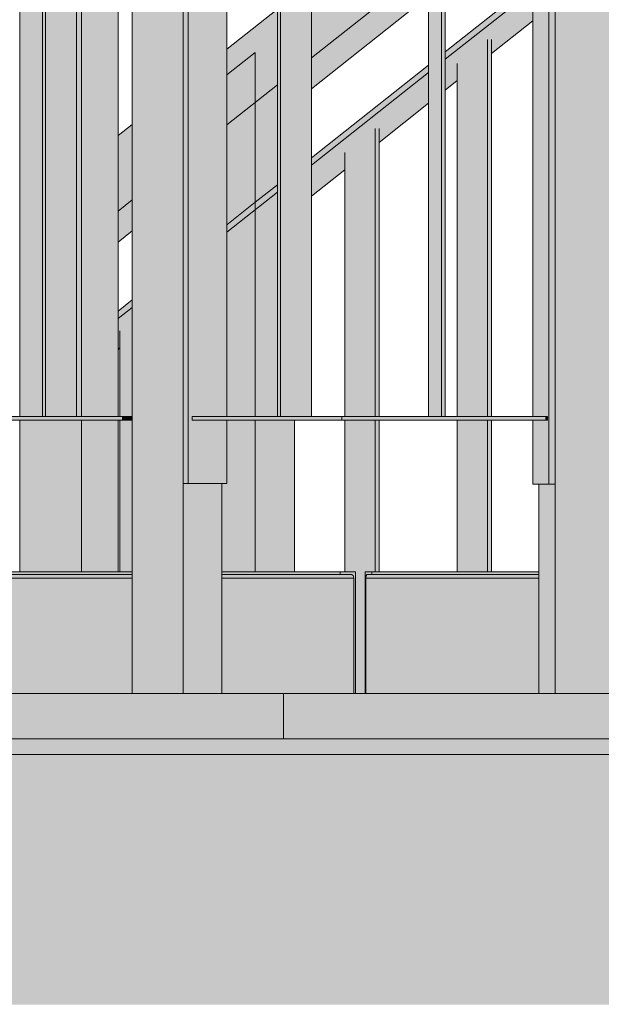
# Model space of a CAD drawing. Header units: centimetres. Extents: x -5472 to 10427, y -400 to 1902.
# Tile 37 of 91: x -4930 to -4885, y 1356 to 1433. Entities that reach past the tile are written whole.
import ezdxf

# ---------------------------------------------------------------- set-up
doc = ezdxf.new("R2010")
doc.units = ezdxf.units.CM
doc.header["$LTSCALE"] = 0.1
doc.header["$MEASUREMENT"] = 0
for name, color, linetype in [('2_barierki.K_IR', 7, 'Continuous'), ('2_kładka_IFC.K_IR', 7, 'Continuous'), ('2_schody_konstrukcja.ISTN', 7, 'Continuous'), ('2_stropy.ISTN', 7, 'Continuous')]:
    doc.layers.add(name, color=color, linetype=linetype)

# ---------------------------------------------------------------- blocks, each defined once
blk = doc.blocks.new('ElemPrzekroju_4_1')
at = {"layer": '2_schody_konstrukcja.ISTN', "linetype": 'Continuous', "lineweight": 0, "true_color": 0xffffff}
for points in [[(-5009.109, 1376.963), (-5009.109, 1376.233), (-4697.9, 1376.233), (-4697.9, 1376.963)], [(-5009.109, 1375.988), (-4697.835, 1375.988), (-4697.9, 1376.233), (-5009.109, 1376.233)], [(-5009.109, 1375.809), (-4697.655, 1375.809), (-4697.835, 1375.988), (-5009.109, 1375.988)], [(-5009.109, 1375.809), (-4697.655, 1375.809), (-4697.835, 1375.988), (-5009.109, 1375.988)], [(-4697.655, 1375.809), (-5009.109, 1375.809), (-5009.109, 1375.743), (-4697.41, 1375.743)], [(-4697.655, 1375.809), (-5009.109, 1375.809), (-5009.109, 1375.743), (-4697.41, 1375.743)], [(-5009.109, 1375.635), (-5006.986, 1375.635), (-5006.856, 1375.676), (-5006.736, 1375.635), (-4693.81, 1375.635), (-4694.215, 1375.743), (-5009.109, 1375.743)], [(-5009.109, 1375.635), (-5006.986, 1375.635), (-5006.856, 1375.676), (-5006.736, 1375.635), (-4693.81, 1375.635), (-4694.215, 1375.743), (-5009.109, 1375.743)], [(-4693.81, 1375.635), (-5006.736, 1375.635), (-5006.504, 1375.338), (-4693.514, 1375.338)], [(-4693.81, 1375.635), (-5006.736, 1375.635), (-5006.504, 1375.338), (-4693.514, 1375.338)], [(-5006.504, 1375.338), (-5006.419, 1374.933), (-4693.405, 1374.933), (-4693.514, 1375.338)], [(-5006.504, 1375.338), (-5006.419, 1374.933), (-4693.405, 1374.933), (-4693.514, 1375.338)], [(-4693.405, 1374.933), (-5006.419, 1374.933), (-5006.419, 1356.993), (-4693.405, 1356.993)], [(-5006.419, 1369.095), (-4700.763, 1369.095), (-4700.736, 1368.993), (-4700.557, 1368.814), (-4700.312, 1368.748), (-4697.117, 1368.748), (-4696.712, 1368.639), (-4696.415, 1368.343), (-4696.307, 1367.938), (-4696.307, 1356.993), (-4693.405, 1356.993), (-4693.405, 1374.933), (-5006.419, 1374.933)], [(-5006.504, 1356.588), (-5006.736, 1356.292), (-4693.81, 1356.292), (-4693.514, 1356.588)], [(-5006.419, 1356.993), (-5006.504, 1356.588), (-4693.514, 1356.588), (-4693.405, 1356.993)], [(-5007.052, 1356.183), (-4694.215, 1356.183), (-4693.81, 1356.292), (-5006.736, 1356.292)]]:
    blk.add_hatch(color=7, dxfattribs=at).paths.add_polyline_path(points)
at = {"layer": '2_schody_konstrukcja.ISTN', "color": 252, "linetype": 'Continuous', "lineweight": 0}
for p, q in [((-4688.1, 1376.963), (-5009.109, 1376.963)), ((-4697.41, 1375.743), (-5009.109, 1375.743))]:
    blk.add_line(p, q, dxfattribs=at)
blk = doc.blocks.new('ElemPrzekroju_14_1')
at = {"layer": '2_schody_konstrukcja.ISTN', "linetype": 'Continuous', "lineweight": 0, "true_color": 0xffffff}
for points in [[(-4925.326, 1402.15), (-4922.811, 1402.15), (-4922.811, 1472.35), (-4925.326, 1472.35)], [(-4925.326, 1402.15), (-4922.811, 1402.15), (-4922.811, 1472.35), (-4925.326, 1472.35)], [(-4922.811, 1472.35), (-4922.811, 1402.15), (-4922.483, 1402.15), (-4922.483, 1472.35)], [(-4922.811, 1472.35), (-4922.811, 1402.15), (-4922.483, 1402.15), (-4922.483, 1472.35)], [(-4925.326, 1390), (-4922.811, 1390), (-4922.811, 1401.85), (-4925.326, 1401.85)], [(-4925.326, 1390), (-4922.811, 1390), (-4922.811, 1401.85), (-4925.326, 1401.85)], [(-4922.811, 1401.85), (-4922.811, 1390), (-4922.483, 1390), (-4922.483, 1401.85)], [(-4922.811, 1401.85), (-4922.811, 1390), (-4922.483, 1390), (-4922.483, 1401.85)]]:
    blk.add_hatch(color=7, dxfattribs=at).paths.add_polyline_path(points)
at = {"layer": '2_schody_konstrukcja.ISTN', "color": 252, "linetype": 'Continuous', "lineweight": 0}
for p, q in [((-4922.483, 1402.15), (-4922.483, 1472.35)), ((-4922.483, 1390), (-4922.483, 1401.85))]:
    blk.add_line(p, q, dxfattribs=at)
blk = doc.blocks.new('ElemPrzekroju_106_1')
at = {"layer": '2_stropy.ISTN', "linetype": 'Continuous', "lineweight": 0, "true_color": 0xffffff}
for points in [[(-5083.948, 1380.507), (-5083.948, 1377.604), (-5071.205, 1377.604), (-5071.205, 1377.023), (-4931.464, 1377.023), (-4931.464, 1376.963), (-4909.563, 1376.963), (-4909.563, 1380.507)], [(-4909.563, 1376.963), (-4699.63, 1376.963), (-4699.63, 1379.623), (-4709.846, 1379.489), (-4709.85, 1379.789), (-4699.63, 1379.923), (-4699.63, 1380.105), (-4708.273, 1379.991), (-4708.782, 1379.991), (-4708.788, 1380.507), (-4709.602, 1380.507), (-4709.602, 1380), (-4711.552, 1380), (-4711.552, 1380.2), (-4709.81, 1380.2), (-4709.81, 1380.507), (-4909.563, 1380.507)]]:
    blk.add_hatch(color=7, dxfattribs=at).paths.add_polyline_path(points)
at = {"layer": '2_stropy.ISTN', "color": 252, "linetype": 'Continuous', "lineweight": 9}
for p, q in [((-5083.948, 1380.507), (-4909.563, 1380.507)), ((-4909.563, 1380.507), (-4709.81, 1380.507)), ((-4909.563, 1376.963), (-4909.563, 1380.507))]:
    blk.add_line(p, q, dxfattribs=at)
blk = doc.blocks.new('ElemPrzekroju_387_1')
at = {"layer": '2_barierki.K_IR', "linetype": 'Continuous', "lineweight": 0, "true_color": 0xffffff}
for points in [[(-4851.135, 1466.889), (-4851.655, 1466.477), (-4851.655, 1465.917), (-4851.135, 1466.328)], [(-4851.135, 1466.328), (-4851.655, 1465.917), (-4851.655, 1465.886), (-4851.135, 1466.298)], [(-4851.655, 1464.819), (-4851.135, 1465.231), (-4851.135, 1466.298), (-4851.655, 1465.886)], [(-4851.655, 1464.819), (-4851.135, 1465.231), (-4851.135, 1466.298), (-4851.655, 1465.886)], [(-4853.697, 1464.305), (-4852.962, 1464.885), (-4852.962, 1465.442), (-4853.697, 1464.859)], [(-4852.962, 1464.885), (-4853.697, 1464.305), (-4853.697, 1464.268), (-4852.962, 1464.851)], [(-4853.697, 1464.268), (-4853.697, 1462.07), (-4852.962, 1462.645), (-4852.962, 1464.851)], [(-4853.697, 1464.268), (-4853.697, 1462.07), (-4852.962, 1462.645), (-4852.962, 1464.851)], [(-4853.697, 1461.888), (-4852.962, 1462.471), (-4852.962, 1462.645), (-4853.697, 1462.07)], [(-4853.697, 1461.888), (-4852.962, 1462.471), (-4852.962, 1462.645), (-4853.697, 1462.07)], [(-4863.261, 1457.285), (-4863.261, 1456.754), (-4860.211, 1459.162), (-4860.211, 1459.7)], [(-4860.211, 1459.162), (-4863.261, 1456.754), (-4863.261, 1456.694), (-4860.211, 1459.109)], [(-4863.261, 1456.694), (-4863.261, 1454.591), (-4860.819, 1456.501), (-4860.819, 1457.561), (-4860.211, 1458.042), (-4860.211, 1459.109)], [(-4863.261, 1456.694), (-4863.261, 1454.591), (-4860.819, 1456.501), (-4860.819, 1457.561), (-4860.211, 1458.042), (-4860.211, 1459.109)], [(-4860.819, 1456.501), (-4863.261, 1454.591), (-4863.261, 1454.309), (-4860.819, 1456.245)], [(-4860.819, 1456.501), (-4863.261, 1454.591), (-4863.261, 1454.309), (-4860.819, 1456.245)], [(-4864.568, 1456.25), (-4874.867, 1448.093), (-4874.867, 1447.591), (-4864.568, 1455.722)], [(-4874.867, 1447.502), (-4864.568, 1455.659), (-4864.568, 1455.722), (-4874.867, 1447.591)], [(-4864.568, 1455.659), (-4874.867, 1447.502), (-4874.867, 1445.515), (-4869.606, 1449.63), (-4869.606, 1450.602), (-4867.233, 1452.481), (-4866.927, 1452.486), (-4866.927, 1451.724), (-4864.568, 1453.569)], [(-4864.568, 1455.659), (-4874.867, 1447.502), (-4874.867, 1445.515), (-4869.606, 1449.63), (-4869.606, 1450.602), (-4867.233, 1452.481), (-4866.927, 1452.486), (-4866.927, 1451.724), (-4864.568, 1453.569)], [(-4866.927, 1451.404), (-4864.568, 1453.273), (-4864.568, 1453.569), (-4866.927, 1451.724)], [(-4866.927, 1451.404), (-4864.568, 1453.273), (-4864.568, 1453.569), (-4866.927, 1451.724)], [(-4874.867, 1445.112), (-4869.606, 1449.281), (-4869.606, 1449.63), (-4874.867, 1445.515)], [(-4874.867, 1445.112), (-4869.606, 1449.281), (-4869.606, 1449.63), (-4874.867, 1445.515)], [(-4883.486, 1441.267), (-4883.486, 1440.787), (-4876.174, 1446.56), (-4876.174, 1447.058)], [(-4883.486, 1440.676), (-4876.174, 1446.467), (-4876.174, 1446.56), (-4883.486, 1440.787)], [(-4883.486, 1438.776), (-4878.393, 1442.758), (-4878.393, 1443.642), (-4876.174, 1445.4), (-4876.174, 1446.467), (-4883.486, 1440.676)], [(-4883.486, 1438.776), (-4878.393, 1442.758), (-4878.393, 1443.642), (-4876.174, 1445.4), (-4876.174, 1446.467), (-4883.486, 1440.676)], [(-4883.486, 1438.282), (-4878.393, 1442.318), (-4878.393, 1442.758), (-4883.486, 1438.776)], [(-4883.486, 1438.282), (-4878.393, 1442.318), (-4878.393, 1442.758), (-4883.486, 1438.776)], [(-4896.904, 1430.193), (-4890.076, 1435.584), (-4890.076, 1436.047), (-4896.904, 1430.639)], [(-4896.904, 1430.049), (-4890.076, 1435.457), (-4890.076, 1435.584), (-4896.904, 1430.193)], [(-4896.904, 1430.049), (-4896.904, 1428.282), (-4895.967, 1429.015), (-4895.967, 1429.723), (-4893.595, 1431.602), (-4893.289, 1431.608), (-4893.289, 1431.11), (-4890.076, 1433.622), (-4890.076, 1435.457)], [(-4896.904, 1430.049), (-4896.904, 1428.282), (-4895.967, 1429.015), (-4895.967, 1429.723), (-4893.595, 1431.602), (-4893.289, 1431.608), (-4893.289, 1431.11), (-4890.076, 1433.622), (-4890.076, 1435.457)], [(-4893.289, 1430.513), (-4890.076, 1433.059), (-4890.076, 1433.622), (-4893.289, 1431.11)], [(-4893.289, 1430.513), (-4890.076, 1433.059), (-4890.076, 1433.622), (-4893.289, 1431.11)], [(-4898.211, 1429.604), (-4907.36, 1422.358), (-4907.36, 1421.938), (-4898.211, 1429.162)], [(-4907.36, 1421.767), (-4898.211, 1429.014), (-4898.211, 1429.162), (-4907.36, 1421.938)], [(-4907.36, 1421.767), (-4907.36, 1420.106), (-4904.754, 1422.144), (-4904.754, 1422.764), (-4902.382, 1424.643), (-4902.076, 1424.648), (-4902.076, 1424.238), (-4898.211, 1427.26), (-4898.211, 1429.014)], [(-4907.36, 1421.767), (-4907.36, 1420.106), (-4904.754, 1422.144), (-4904.754, 1422.764), (-4902.382, 1424.643), (-4902.076, 1424.648), (-4902.076, 1424.238), (-4898.211, 1427.26), (-4898.211, 1429.014)], [(-4895.967, 1429.015), (-4896.904, 1428.282), (-4896.904, 1427.648), (-4895.967, 1428.391)], [(-4895.967, 1429.015), (-4896.904, 1428.282), (-4896.904, 1427.648), (-4895.967, 1428.391)], [(-4902.076, 1423.55), (-4898.211, 1426.612), (-4898.211, 1427.26), (-4902.076, 1424.238)], [(-4902.076, 1423.55), (-4898.211, 1426.612), (-4898.211, 1427.26), (-4902.076, 1424.238)], [(-4907.36, 1419.362), (-4904.754, 1421.427), (-4904.754, 1422.144), (-4907.36, 1420.106)], [(-4907.36, 1419.362), (-4904.754, 1421.427), (-4904.754, 1422.144), (-4907.36, 1420.106)], [(-4913.968, 1417.055), (-4911.755, 1418.802), (-4911.754, 1418.469), (-4910.02, 1419.838), (-4910.02, 1420.251), (-4913.968, 1417.125)], [(-4911.755, 1418.287), (-4910.02, 1419.661), (-4910.02, 1419.838), (-4911.754, 1418.469)], [(-4911.755, 1418.287), (-4910.02, 1418.316), (-4910.02, 1419.661)], [(-4911.755, 1418.287), (-4910.02, 1418.316), (-4910.02, 1419.661)], [(-4911.755, 1418.844), (-4913.968, 1417.09), (-4913.968, 1417.055), (-4911.755, 1418.802)], [(-4921.372, 1411.26), (-4922.483, 1410.38), (-4922.483, 1409.999), (-4921.372, 1410.876)], [(-4922.483, 1409.999), (-4922.483, 1409.79), (-4921.372, 1410.67), (-4921.372, 1410.876)], [(-4922.483, 1409.79), (-4922.483, 1408.279), (-4922.329, 1408.4), (-4922.329, 1408.845), (-4921.372, 1409.603), (-4921.372, 1410.67)], [(-4922.483, 1409.79), (-4922.483, 1408.279), (-4922.329, 1408.4), (-4922.329, 1408.845), (-4921.372, 1409.603), (-4921.372, 1410.67)], [(-4922.329, 1408.4), (-4922.483, 1408.279), (-4922.483, 1407.377), (-4922.329, 1407.5)], [(-4922.329, 1408.4), (-4922.483, 1408.279), (-4922.483, 1407.377), (-4922.329, 1407.5)], [(-4940.847, 1395.501), (-4938.012, 1397.739), (-4938.012, 1398.081), (-4940.847, 1395.836)], [(-4938.012, 1397.739), (-4940.847, 1395.501), (-4940.847, 1395.246), (-4938.012, 1397.491)], [(-4940.847, 1393.919), (-4939.903, 1394.657), (-4939.903, 1394.926), (-4938.012, 1396.424), (-4938.012, 1397.491), (-4940.847, 1395.246)], [(-4940.847, 1393.919), (-4939.903, 1394.657), (-4939.903, 1394.926), (-4938.012, 1396.424), (-4938.012, 1397.491), (-4940.847, 1395.246)], [(-4940.847, 1393.919), (-4940.847, 1392.825), (-4939.903, 1393.573), (-4939.903, 1394.657)], [(-4940.847, 1393.919), (-4940.847, 1392.825), (-4939.903, 1393.573), (-4939.903, 1394.657)]]:
    blk.add_hatch(color=7, dxfattribs=at).paths.add_polyline_path(points)
at = {"layer": '2_barierki.K_IR', "color": 252, "linetype": 'Continuous', "lineweight": 0}
for p, q in [((-4851.655, 1466.477), (-4851.135, 1466.889)), ((-4851.655, 1465.886), (-4851.135, 1466.298)), ((-4853.697, 1464.859), (-4852.962, 1465.442)), ((-4853.697, 1464.268), (-4852.962, 1464.851)), ((-4853.697, 1461.888), (-4852.962, 1462.471)), ((-4863.261, 1457.285), (-4860.211, 1459.7)), ((-4863.261, 1456.694), (-4860.211, 1459.109)), ((-4874.867, 1448.093), (-4864.568, 1456.25)), ((-4874.867, 1447.502), (-4864.568, 1455.659)), ((-4863.261, 1454.309), (-4860.819, 1456.245)), ((-4866.927, 1451.404), (-4864.568, 1453.273)), ((-4874.867, 1445.112), (-4869.606, 1449.281)), ((-4883.486, 1441.267), (-4876.174, 1447.058)), ((-4883.486, 1440.676), (-4876.174, 1446.467)), ((-4883.486, 1438.282), (-4878.393, 1442.318)), ((-4896.904, 1430.639), (-4890.076, 1436.047)), ((-4896.904, 1430.049), (-4890.076, 1435.457)), ((-4893.289, 1430.513), (-4890.076, 1433.059)), ((-4907.36, 1422.358), (-4898.211, 1429.604)), ((-4907.36, 1421.767), (-4898.211, 1429.014)), ((-4896.904, 1427.648), (-4895.967, 1428.391)), ((-4902.076, 1423.55), (-4898.211, 1426.612)), ((-4907.36, 1419.362), (-4904.754, 1421.427)), ((-4911.755, 1418.877), (-4910.02, 1420.251)), ((-4913.968, 1416.534), (-4910.02, 1419.661)), ((-4913.968, 1417.125), (-4911.755, 1418.877)), ((-4922.483, 1410.38), (-4921.372, 1411.26)), ((-4922.483, 1409.79), (-4921.372, 1410.67)), ((-4922.483, 1407.377), (-4922.329, 1407.5)), ((-4940.847, 1395.836), (-4938.012, 1398.081)), ((-4940.847, 1395.246), (-4938.012, 1397.491)), ((-4940.847, 1392.825), (-4939.903, 1393.573))]:
    blk.add_line(p, q, dxfattribs=at)
blk = doc.blocks.new('ElemPrzekroju_450_1')
at = {"layer": '2_barierki.K_IR', "linetype": 'Continuous', "lineweight": 0, "true_color": 0xffffff}
for points in [[(-4898.211, 1443.309), (-4907.36, 1436.063), (-4907.36, 1431.888), (-4898.211, 1438.905)], [(-4907.36, 1431.888), (-4907.36, 1430.158), (-4898.211, 1437.404), (-4898.211, 1438.905)], [(-4907.36, 1428.508), (-4898.211, 1435.662), (-4898.211, 1437.404), (-4907.36, 1430.158)], [(-4907.36, 1428.508), (-4898.211, 1435.662), (-4898.211, 1437.404), (-4907.36, 1430.158)], [(-4898.211, 1435.662), (-4907.36, 1428.508), (-4907.36, 1427.753), (-4898.211, 1435.002)], [(-4898.211, 1435.662), (-4907.36, 1428.508), (-4907.36, 1427.753), (-4898.211, 1435.002)], [(-4913.968, 1430.83), (-4913.968, 1428.838), (-4911.755, 1430.591), (-4911.75, 1430.591), (-4911.745, 1428.525), (-4910.02, 1429.848), (-4910.02, 1433.956)], [(-4911.75, 1426.682), (-4910.02, 1428.052), (-4910.02, 1429.848), (-4911.745, 1428.525)], [(-4911.75, 1426.682), (-4910.02, 1426.711), (-4910.02, 1428.052)], [(-4911.75, 1426.682), (-4910.02, 1426.711), (-4910.02, 1428.052)], [(-4922.483, 1424.085), (-4922.483, 1420.29), (-4921.372, 1421.143), (-4921.372, 1424.965)], [(-4922.483, 1420.29), (-4922.483, 1418.182), (-4921.372, 1419.062), (-4921.372, 1421.143)], [(-4922.483, 1416.683), (-4921.372, 1417.552), (-4921.372, 1419.062), (-4922.483, 1418.182)], [(-4922.483, 1416.683), (-4921.372, 1417.552), (-4921.372, 1419.062), (-4922.483, 1418.182)], [(-4922.483, 1416.683), (-4922.483, 1415.77), (-4921.372, 1416.65), (-4921.372, 1417.552)], [(-4922.483, 1416.683), (-4922.483, 1415.77), (-4921.372, 1416.65), (-4921.372, 1417.552)]]:
    blk.add_hatch(color=7, dxfattribs=at).paths.add_polyline_path(points)
at = {"layer": '2_barierki.K_IR', "color": 252, "linetype": 'Continuous', "lineweight": 0}
for p, q in [((-4907.36, 1430.158), (-4898.211, 1437.404)), ((-4907.36, 1427.753), (-4898.211, 1435.002)), ((-4913.968, 1430.83), (-4910.02, 1433.956)), ((-4913.968, 1424.926), (-4910.02, 1428.052)), ((-4922.483, 1424.085), (-4921.372, 1424.965)), ((-4922.483, 1418.182), (-4921.372, 1419.062)), ((-4922.483, 1415.77), (-4921.372, 1416.65))]:
    blk.add_line(p, q, dxfattribs=at)
blk = doc.blocks.new('ElemPrzekroju_648_1')
at = {"layer": '2_kładka_IFC.K_IR', "linetype": 'Continuous', "lineweight": 0, "true_color": 0xaaaaaa}
for points in [[(-4917.392, 1396.9), (-4916.994, 1396.9), (-4916.994, 1485.078), (-4916.994, 1488.878), (-4916.994, 1489.5), (-4917.392, 1489.5), (-4917.392, 1484.5)], [(-4917.392, 1484.5), (-4921.372, 1484.5), (-4921.372, 1380.507), (-4917.392, 1380.507)], [(-4928.139, 1402.15), (-4928.139, 1472.35), (-4928.378, 1472.35), (-4928.378, 1402.15)], [(-4909.781, 1402.15), (-4909.781, 1472.35), (-4910.02, 1472.35), (-4910.02, 1402.15)], [(-4921.372, 1402.15), (-4992.717, 1402.15), (-4992.717, 1401.85), (-4921.372, 1401.85)], [(-4916.692, 1402.15), (-4916.692, 1401.85), (-4904.981, 1401.85), (-4904.981, 1402.15), (-4909.781, 1402.15), (-4910.02, 1402.15)], [(-4990.033, 1380.507), (-4921.372, 1380.507), (-4921.372, 1389.5), (-4990.033, 1389.5)], [(-4914.366, 1390), (-4914.366, 1389.8), (-4905.132, 1389.8), (-4905.132, 1390)], [(-4914.366, 1380.507), (-4904.043, 1380.507), (-4904.043, 1389.5), (-4914.366, 1389.5)]]:
    blk.add_hatch(color=253, dxfattribs=at).paths.add_polyline_path(points)
at = {"layer": '2_kładka_IFC.K_IR', "linetype": 'Continuous', "lineweight": 0, "true_color": 0xd1d1d1}
for points in [[(-4888.805, 1396.866), (-4888.321, 1396.866), (-4888.322, 1484.466), (-4888.322, 1489.466), (-4888.805, 1489.466), (-4888.805, 1488.942), (-4888.802, 1488.878), (-4888.802, 1485.078), (-4888.805, 1485.013)], [(-4916.994, 1396.9), (-4913.968, 1396.9), (-4913.968, 1401.85), (-4916.692, 1401.85), (-4916.692, 1402.15), (-4913.968, 1402.15), (-4913.968, 1472.35), (-4916.692, 1472.35), (-4916.692, 1472.65), (-4913.968, 1472.65), (-4913.968, 1484.478), (-4916.631, 1484.478), (-4916.77, 1484.523), (-4916.888, 1484.653), (-4916.967, 1484.848), (-4916.994, 1485.078)], [(-4883.486, 1484.466), (-4888.322, 1484.466), (-4888.321, 1396.866), (-4888.321, 1380.507), (-4883.486, 1380.507)], [(-4930.169, 1472.35), (-4930.169, 1402.15), (-4928.378, 1402.15), (-4928.378, 1472.35)], [(-4925.717, 1402.15), (-4925.717, 1472.35), (-4928.139, 1472.35), (-4928.139, 1402.15)], [(-4925.717, 1472.35), (-4925.717, 1402.15), (-4925.326, 1402.15), (-4925.326, 1472.35)], [(-4909.781, 1402.15), (-4907.36, 1402.15), (-4907.36, 1472.35), (-4909.781, 1472.35)], [(-4897.194, 1402.15), (-4896.904, 1402.15), (-4896.904, 1472.35), (-4897.194, 1472.35)], [(-4930.169, 1390), (-4925.326, 1390), (-4925.326, 1401.85), (-4930.169, 1401.85)], [(-4904.981, 1401.85), (-4888.929, 1401.85), (-4888.929, 1402.15), (-4904.981, 1402.15)], [(-4914.366, 1396.9), (-4917.392, 1396.9), (-4917.392, 1380.507), (-4914.366, 1380.507)], [(-4905.132, 1389.8), (-4904.224, 1389.8), (-4904.096, 1389.712), (-4904.043, 1389.5), (-4904.043, 1380.507), (-4903.922, 1380.507), (-4903.922, 1390), (-4905.132, 1390)], [(-4903.106, 1389.5), (-4903.106, 1380.507), (-4889.592, 1380.507), (-4889.592, 1389.5)], [(-4889.592, 1389.8), (-4889.592, 1390), (-4902.649, 1390), (-4902.649, 1389.8)]]:
    blk.add_hatch(color=254, dxfattribs=at).paths.add_polyline_path(points)
at = {"layer": '2_kładka_IFC.K_IR', "linetype": 'Continuous', "lineweight": 0, "true_color": 0x939393}
for points in [[(-4890.076, 1396.866), (-4888.805, 1396.866), (-4888.805, 1485.013), (-4888.813, 1484.848), (-4888.846, 1484.653), (-4888.896, 1484.523), (-4888.954, 1484.478), (-4890.076, 1484.478), (-4890.076, 1472.65), (-4888.929, 1472.65), (-4888.929, 1472.35), (-4890.076, 1472.35), (-4890.076, 1402.15), (-4888.929, 1402.15), (-4888.929, 1401.85), (-4890.076, 1401.85)], [(-4890.076, 1396.866), (-4888.805, 1396.866), (-4888.805, 1485.013), (-4888.813, 1484.848), (-4888.846, 1484.653), (-4888.896, 1484.523), (-4888.954, 1484.478), (-4890.076, 1484.478), (-4890.076, 1472.65), (-4888.929, 1472.65), (-4888.929, 1472.35), (-4890.076, 1472.35), (-4890.076, 1402.15), (-4888.929, 1402.15), (-4888.929, 1401.85), (-4890.076, 1401.85)], [(-4898.211, 1402.15), (-4898.199, 1402.15), (-4897.194, 1402.15), (-4897.194, 1472.35), (-4898.199, 1472.35), (-4898.211, 1472.35)], [(-4898.211, 1402.15), (-4898.199, 1402.15), (-4897.194, 1402.15), (-4897.194, 1472.35), (-4898.199, 1472.35), (-4898.211, 1472.35)], [(-4889.592, 1390), (-4889.592, 1389.8), (-4889.592, 1380.507), (-4888.321, 1380.507), (-4888.321, 1396.866), (-4889.592, 1396.866)], [(-4889.592, 1390), (-4889.592, 1389.8), (-4889.592, 1380.507), (-4888.321, 1380.507), (-4888.321, 1396.866), (-4889.592, 1396.866)], [(-4921.372, 1389.712), (-4990.033, 1389.712), (-4990.033, 1389.5), (-4921.372, 1389.5)], [(-4921.372, 1389.712), (-4990.033, 1389.712), (-4990.033, 1389.5), (-4921.372, 1389.5)], [(-4904.096, 1389.712), (-4914.366, 1389.712), (-4914.366, 1389.5), (-4904.043, 1389.5)], [(-4904.096, 1389.712), (-4914.366, 1389.712), (-4914.366, 1389.5), (-4904.043, 1389.5)], [(-4903.157, 1390), (-4903.157, 1380.507), (-4903.106, 1380.507), (-4903.106, 1389.5), (-4903.084, 1389.712), (-4903.03, 1389.8), (-4902.649, 1389.8), (-4902.649, 1390)], [(-4903.157, 1390), (-4903.157, 1380.507), (-4903.106, 1380.507), (-4903.106, 1389.5), (-4903.084, 1389.712), (-4903.03, 1389.8), (-4902.649, 1389.8), (-4902.649, 1390)]]:
    blk.add_hatch(color=252, dxfattribs=at).paths.add_polyline_path(points)
at = {"layer": '2_kładka_IFC.K_IR', "linetype": 'Continuous', "lineweight": 0, "true_color": 0xa3a3a3}
for points in [[(-4930.169, 1472.35), (-4930.169, 1402.15), (-4928.378, 1402.15), (-4928.378, 1472.35)], [(-4928.139, 1472.35), (-4926.495, 1461.919), (-4926.495, 1402.15), (-4925.717, 1402.15), (-4925.717, 1472.35)], [(-4925.717, 1472.35), (-4925.717, 1402.15), (-4925.326, 1402.15), (-4925.326, 1472.35)], [(-4913.968, 1472.35), (-4916.692, 1472.35), (-4914.854, 1460.694), (-4914.854, 1402.15), (-4913.968, 1402.15)], [(-4930.169, 1390.054), (-4925.326, 1390.069), (-4925.326, 1401.85), (-4930.169, 1401.85)], [(-4913.968, 1401.85), (-4916.692, 1401.85), (-4915.911, 1396.9), (-4913.968, 1396.9)], [(-4889.082, 1402.15), (-4889.082, 1401.85), (-4888.929, 1401.85), (-4888.929, 1402.15)], [(-4917.392, 1396.9), (-4917.283, 1396.205), (-4916.2, 1396.205), (-4914.366, 1384.569), (-4914.366, 1396.9)], [(-4889.592, 1389.5), (-4903.106, 1389.5), (-4903.106, 1387.324), (-4892.201, 1387.324), (-4892.201, 1380.507), (-4889.592, 1380.507)], [(-4891.658, 1390), (-4891.658, 1389.988), (-4891.174, 1389.988), (-4891.174, 1389.8), (-4889.592, 1389.8), (-4889.592, 1390)], [(-4903.934, 1386.701), (-4903.922, 1386.683), (-4903.922, 1386.969), (-4903.934, 1386.901)]]:
    blk.add_hatch(color=253, dxfattribs=at).paths.add_polyline_path(points)
at = {"layer": '2_kładka_IFC.K_IR', "linetype": 'Continuous', "lineweight": 0, "true_color": 0x9b9b9b}
for points in [[(-4922.168, 1402.15), (-4922.168, 1401.85), (-4921.372, 1401.85), (-4921.372, 1402.15)], [(-4990.033, 1389.8), (-4921.372, 1389.8), (-4921.372, 1390), (-4990.033, 1390)], [(-4990.033, 1389.8), (-4921.372, 1389.8), (-4921.372, 1390), (-4990.033, 1390)], [(-4921.372, 1389.8), (-4990.033, 1389.8), (-4990.033, 1389.712), (-4921.372, 1389.712)], [(-4921.372, 1389.8), (-4990.033, 1389.8), (-4990.033, 1389.712), (-4921.372, 1389.712)], [(-4990.033, 1380.507), (-4921.372, 1380.507), (-4921.372, 1389.5), (-4990.033, 1389.5)], [(-4914.366, 1390), (-4914.366, 1389.8), (-4908.314, 1389.8), (-4908.168, 1390)], [(-4914.366, 1389.712), (-4904.096, 1389.712), (-4904.224, 1389.8), (-4914.366, 1389.8)], [(-4914.366, 1389.712), (-4904.096, 1389.712), (-4904.224, 1389.8), (-4914.366, 1389.8)], [(-4904.043, 1389.5), (-4914.366, 1389.5), (-4914.366, 1380.507), (-4912.926, 1380.507), (-4911.181, 1382.888), (-4907.999, 1382.888), (-4904.702, 1388.648), (-4904.236, 1389.375)], [(-4903.106, 1389.5), (-4889.592, 1389.5), (-4889.592, 1389.712), (-4903.084, 1389.712)], [(-4903.106, 1389.5), (-4889.592, 1389.5), (-4889.592, 1389.712), (-4903.084, 1389.712)], [(-4903.03, 1389.8), (-4903.084, 1389.712), (-4889.592, 1389.712), (-4889.592, 1389.8)], [(-4903.03, 1389.8), (-4903.084, 1389.712), (-4889.592, 1389.712), (-4889.592, 1389.8)]]:
    blk.add_hatch(color=253, dxfattribs=at).paths.add_polyline_path(points)
at = {"layer": '2_kładka_IFC.K_IR', "color": 7, "linetype": 'Continuous', "lineweight": 15}
for p, q in [((-4916.994, 1485.078), (-4916.994, 1396.9)), ((-4888.805, 1485.013), (-4888.805, 1396.866)), ((-4921.372, 1484.5), (-4921.372, 1380.507)), ((-4917.392, 1484.5), (-4917.392, 1396.9)), ((-4888.321, 1396.866), (-4888.322, 1484.466)), ((-4930.169, 1472.35), (-4930.169, 1402.15)), ((-4928.378, 1472.35), (-4928.378, 1402.15)), ((-4928.139, 1472.35), (-4928.139, 1402.15)), ((-4925.717, 1402.15), (-4925.717, 1472.35)), ((-4925.326, 1472.35), (-4925.326, 1402.15)), ((-4913.968, 1402.15), (-4913.968, 1472.35)), ((-4910.02, 1472.35), (-4910.02, 1402.15)), ((-4909.781, 1472.35), (-4909.781, 1402.15)), ((-4907.36, 1402.15), (-4907.36, 1472.35)), ((-4898.211, 1402.15), (-4898.211, 1472.35)), ((-4897.194, 1472.35), (-4897.194, 1402.15)), ((-4896.904, 1472.35), (-4896.904, 1402.15)), ((-4890.076, 1402.15), (-4890.076, 1472.35)), ((-4921.372, 1401.85), (-4992.717, 1401.85)), ((-4928.378, 1402.15), (-4937.69, 1402.15)), ((-4930.169, 1401.85), (-4930.169, 1390)), ((-4928.378, 1402.15), (-4928.139, 1402.15)), ((-4928.139, 1402.15), (-4925.717, 1402.15)), ((-4921.372, 1402.15), (-4928.139, 1402.15)), ((-4925.326, 1401.85), (-4925.326, 1390)), ((-4916.692, 1402.15), (-4916.692, 1401.85)), ((-4910.02, 1402.15), (-4916.692, 1402.15)), ((-4904.981, 1401.85), (-4916.692, 1401.85)), ((-4913.968, 1396.9), (-4913.968, 1401.85)), ((-4910.02, 1402.15), (-4909.781, 1402.15)), ((-4904.981, 1402.15), (-4909.781, 1402.15)), ((-4904.981, 1402.15), (-4904.981, 1401.85)), ((-4904.981, 1402.15), (-4888.929, 1402.15)), ((-4904.981, 1401.85), (-4888.929, 1401.85)), ((-4890.076, 1396.866), (-4890.076, 1401.85)), ((-4888.929, 1402.15), (-4888.929, 1401.85)), ((-4917.392, 1396.9), (-4917.392, 1380.507)), ((-4917.392, 1396.9), (-4916.994, 1396.9)), ((-4916.994, 1396.9), (-4913.968, 1396.9)), ((-4914.366, 1396.9), (-4914.366, 1390)), ((-4888.805, 1396.866), (-4890.076, 1396.866)), ((-4889.592, 1396.866), (-4889.592, 1390)), ((-4888.805, 1396.866), (-4888.321, 1396.866)), ((-4888.321, 1396.866), (-4888.321, 1380.507)), ((-4921.372, 1390), (-4990.033, 1390)), ((-4921.372, 1389.8), (-4990.033, 1389.8)), ((-4921.372, 1389.5), (-4990.033, 1389.5)), ((-4914.366, 1390), (-4914.366, 1389.8)), ((-4905.132, 1390), (-4914.366, 1390)), ((-4914.366, 1389.8), (-4914.366, 1380.507)), ((-4905.132, 1389.8), (-4914.366, 1389.8)), ((-4904.043, 1389.5), (-4914.366, 1389.5)), ((-4905.132, 1390), (-4903.922, 1390)), ((-4905.132, 1389.8), (-4905.132, 1390)), ((-4904.224, 1389.8), (-4905.132, 1389.8)), ((-4904.096, 1389.712), (-4904.224, 1389.8)), ((-4904.043, 1389.5), (-4904.096, 1389.712)), ((-4904.043, 1380.507), (-4904.043, 1389.5)), ((-4903.922, 1390), (-4903.922, 1380.507)), ((-4903.157, 1390), (-4903.157, 1380.507)), ((-4902.649, 1390), (-4903.157, 1390)), ((-4903.106, 1389.5), (-4903.084, 1389.712)), ((-4889.592, 1389.5), (-4903.106, 1389.5)), ((-4903.106, 1380.507), (-4903.106, 1389.5)), ((-4903.084, 1389.712), (-4903.03, 1389.8)), ((-4903.03, 1389.8), (-4902.649, 1389.8)), ((-4889.592, 1390), (-4902.649, 1390)), ((-4902.649, 1389.8), (-4902.649, 1390)), ((-4889.592, 1389.8), (-4902.649, 1389.8)), ((-4889.592, 1390), (-4889.592, 1389.8)), ((-4889.592, 1389.8), (-4889.592, 1380.507))]:
    blk.add_line(p, q, dxfattribs=at)
blk = doc.blocks.new('ElemPrzekroju_1371_1')
at = {"layer": '2_barierki.K_IR', "linetype": 'Continuous', "lineweight": 0, "true_color": 0xffffff}
for points in [[(-4913.968, 1428.838), (-4913.968, 1417.125), (-4911.755, 1418.877), (-4911.755, 1430.591)], [(-4911.755, 1430.591), (-4911.755, 1418.877), (-4910.02, 1420.251), (-4910.02, 1426.711), (-4911.75, 1426.682), (-4911.745, 1428.525), (-4911.75, 1430.591)], [(-4910.02, 1426.711), (-4911.75, 1426.682), (-4910.02, 1420.591)], [(-4913.968, 1417.055), (-4913.968, 1402.15), (-4911.755, 1402.15), (-4911.755, 1418.802)], [(-4911.754, 1418.469), (-4911.755, 1418.802), (-4911.755, 1418.287)], [(-4911.755, 1418.287), (-4911.755, 1402.15), (-4910.02, 1402.15), (-4910.02, 1418.316)], [(-4911.755, 1418.287), (-4910.02, 1412.177), (-4910.02, 1418.316)], [(-4914.366, 1390), (-4911.755, 1390), (-4911.755, 1401.85), (-4913.968, 1401.85), (-4913.968, 1396.9), (-4914.366, 1396.9)], [(-4911.755, 1401.85), (-4911.755, 1390), (-4908.695, 1390), (-4908.695, 1401.85)], [(-4908.695, 1401.85), (-4908.843, 1401.85), (-4908.843, 1390), (-4908.695, 1390)]]:
    blk.add_hatch(color=7, dxfattribs=at).paths.add_polyline_path(points)
at = {"layer": '2_barierki.K_IR', "color": 252, "linetype": 'Continuous', "lineweight": 0}
for p, q in [((-4913.968, 1428.838), (-4911.755, 1430.591)), ((-4911.755, 1402.15), (-4911.755, 1430.591)), ((-4911.755, 1390), (-4911.755, 1401.85)), ((-4908.695, 1390), (-4908.695, 1401.85))]:
    blk.add_line(p, q, dxfattribs=at)
blk = doc.blocks.new('ElemPrzekroju_1373_1')
at = {"layer": '2_barierki.K_IR', "linetype": 'Continuous', "lineweight": 0, "true_color": 0xffffff}
for points in [[(-4922.329, 1402.15), (-4921.372, 1402.15), (-4921.372, 1409.603), (-4922.329, 1408.845)], [(-4921.372, 1409.603), (-4922.329, 1408.845), (-4922.329, 1403.973), (-4921.372, 1404.73)], [(-4922.329, 1401.85), (-4922.329, 1390), (-4921.372, 1390), (-4921.372, 1401.85)]]:
    blk.add_hatch(color=7, dxfattribs=at).paths.add_polyline_path(points)
at = {"layer": '2_barierki.K_IR', "color": 252, "linetype": 'Continuous', "lineweight": 0}
for p, q in [((-4922.329, 1402.15), (-4922.329, 1408.845)), ((-4922.329, 1390), (-4922.329, 1401.85))]:
    blk.add_line(p, q, dxfattribs=at)
blk = doc.blocks.new('ElemPrzekroju_1374_1')
at = {"layer": '2_barierki.K_IR', "linetype": 'Continuous', "lineweight": 0, "true_color": 0xffffff}
for points in [[(-4904.754, 1422.764), (-4904.754, 1402.15), (-4902.382, 1402.15), (-4902.382, 1424.643)], [(-4902.382, 1424.643), (-4904.754, 1422.764), (-4904.754, 1417.892), (-4902.382, 1419.771)], [(-4902.382, 1402.15), (-4902.076, 1402.15), (-4902.076, 1424.648), (-4902.382, 1424.643)], [(-4902.382, 1424.643), (-4902.382, 1419.771), (-4902.076, 1418.693), (-4902.076, 1424.648)], [(-4902.382, 1401.85), (-4904.754, 1401.85), (-4904.754, 1390), (-4903.922, 1390), (-4903.922, 1380.507), (-4903.157, 1380.507), (-4903.157, 1390), (-4902.382, 1390)], [(-4902.076, 1401.85), (-4902.382, 1401.85), (-4902.382, 1390), (-4902.076, 1390)], [(-4904.754, 1390), (-4903.922, 1390), (-4903.922, 1380.507), (-4903.157, 1380.507), (-4903.157, 1390), (-4902.382, 1390), (-4902.382, 1396.464), (-4902.886, 1395.671), (-4904.754, 1392.386)], [(-4902.382, 1390), (-4902.076, 1390), (-4902.076, 1395.475), (-4902.153, 1395.962), (-4902.261, 1396.384), (-4902.382, 1396.464)]]:
    blk.add_hatch(color=7, dxfattribs=at).paths.add_polyline_path(points)
at = {"layer": '2_barierki.K_IR', "color": 252, "linetype": 'Continuous', "lineweight": 0}
for p, q in [((-4902.382, 1402.15), (-4902.382, 1424.643)), ((-4902.076, 1402.15), (-4902.076, 1424.648)), ((-4904.754, 1402.15), (-4904.754, 1422.764)), ((-4904.754, 1390), (-4904.754, 1401.85)), ((-4902.382, 1390), (-4902.382, 1401.85)), ((-4902.076, 1390), (-4902.076, 1401.85))]:
    blk.add_line(p, q, dxfattribs=at)
blk = doc.blocks.new('ElemPrzekroju_1375_1')
at = {"layer": '2_barierki.K_IR', "linetype": 'Continuous', "lineweight": 0, "true_color": 0xffffff}
for points in [[(-4895.967, 1429.723), (-4895.967, 1402.15), (-4893.595, 1402.15), (-4893.595, 1431.602)], [(-4895.967, 1429.723), (-4895.967, 1424.852), (-4893.595, 1426.731), (-4893.595, 1431.602)], [(-4893.595, 1431.602), (-4893.595, 1402.15), (-4893.289, 1402.15), (-4893.289, 1431.608)], [(-4893.595, 1431.602), (-4893.595, 1426.731), (-4893.289, 1425.653), (-4893.289, 1431.608)], [(-4893.595, 1401.85), (-4895.967, 1401.85), (-4895.967, 1390), (-4893.595, 1390)], [(-4893.595, 1390), (-4893.289, 1390), (-4893.289, 1401.85), (-4893.595, 1401.85)], [(-4895.967, 1397.658), (-4895.967, 1390), (-4893.595, 1390), (-4893.595, 1397.755)], [(-4893.595, 1397.755), (-4893.595, 1390), (-4893.289, 1390), (-4893.289, 1395.835)]]:
    blk.add_hatch(color=7, dxfattribs=at).paths.add_polyline_path(points)
at = {"layer": '2_barierki.K_IR', "color": 252, "linetype": 'Continuous', "lineweight": 0}
for p, q in [((-4893.595, 1402.15), (-4893.595, 1431.602)), ((-4893.289, 1402.15), (-4893.289, 1431.608)), ((-4895.967, 1402.15), (-4895.967, 1429.723)), ((-4895.967, 1390), (-4895.967, 1401.85)), ((-4893.595, 1390), (-4893.595, 1401.85)), ((-4893.289, 1390), (-4893.289, 1401.85))]:
    blk.add_line(p, q, dxfattribs=at)

msp = doc.modelspace()

# ---------------------------------------------------------------- block references
at = {"layer": '2_barierki.K_IR', "lineweight": 0}
for name in ['ElemPrzekroju_450_1', 'ElemPrzekroju_387_1', 'ElemPrzekroju_1375_1', 'ElemPrzekroju_1371_1', 'ElemPrzekroju_1374_1', 'ElemPrzekroju_1373_1']:
    msp.add_blockref(name, (0, 0), dxfattribs=at)
at = {"layer": '2_kładka_IFC.K_IR', "lineweight": 0}
msp.add_blockref('ElemPrzekroju_648_1', (0, 0), dxfattribs=at)
at = {"layer": '2_schody_konstrukcja.ISTN', "lineweight": 0}
for name in ['ElemPrzekroju_14_1', 'ElemPrzekroju_4_1']:
    msp.add_blockref(name, (0, 0), dxfattribs=at)
at = {"layer": '2_stropy.ISTN', "lineweight": 0}
msp.add_blockref('ElemPrzekroju_106_1', (0, 0), dxfattribs=at)

doc.saveas('drawing.dxf')
